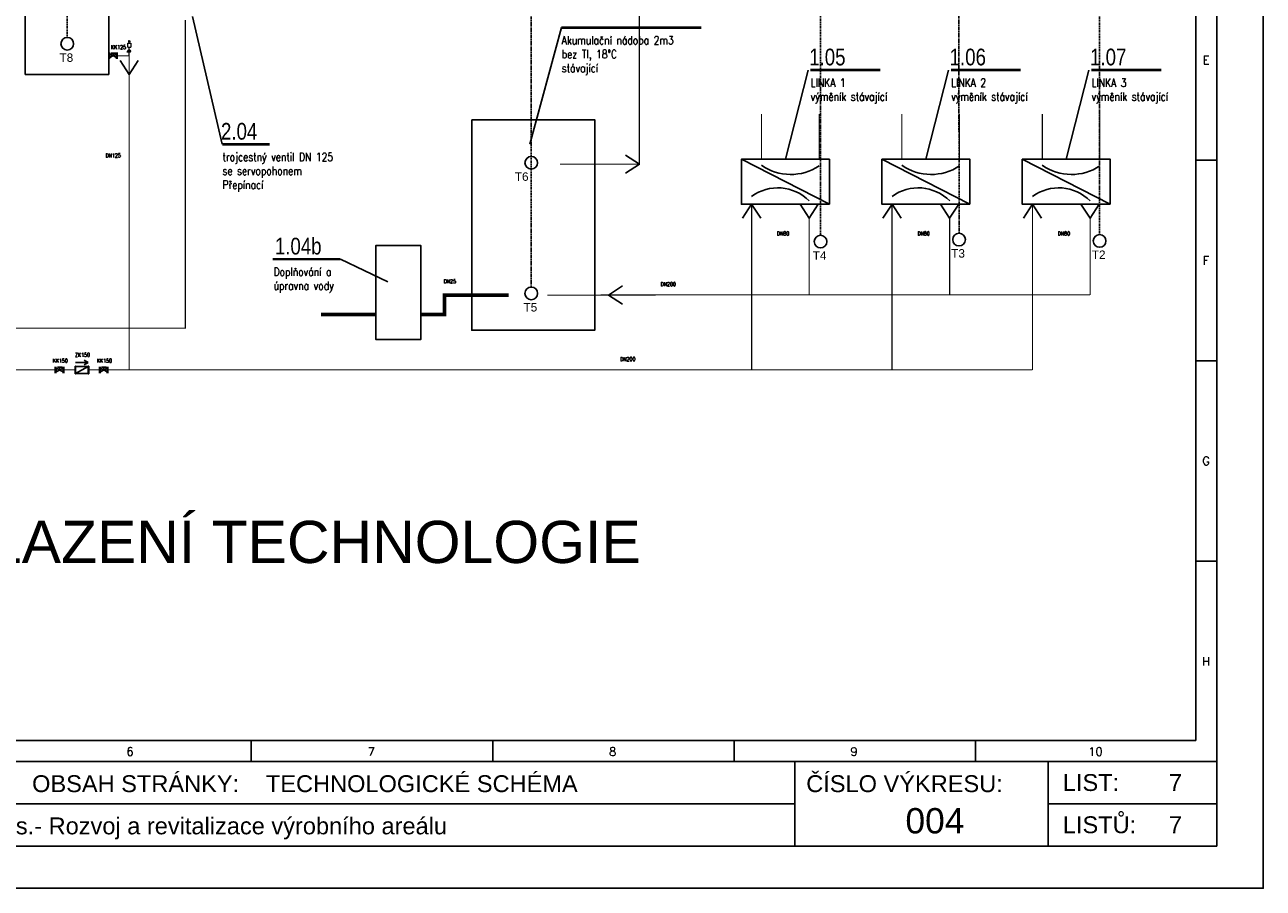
# Model space of a CAD drawing. Header units: millimetres. Extents: x 16 to 2801, y 7797 to 8217.
# Tile 17 of 18: x 2508 to 2801, y 7797 to 8002. Entities that reach past the tile are written whole.
import ezdxf
from ezdxf.enums import TextEntityAlignment as Align

# ---------------------------------------------------------------- set-up
doc = ezdxf.new("R2010")
doc.units = ezdxf.units.MM
for name, pattern in [('ACAD_ISO04W100', [30, 24, -3, 0, -3]), ('DASHED', [19.05, 12.7, -6.35]), ('ČÁRKOVANÁ', [19.05, 12.7, -6.35]), ('ČÁRKOVANÁ2', [0.375, 0.25, -0.125])]:
    doc.linetypes.add(name, pattern=pattern)
for name, color, linetype in [('CH_armatury', 7, 'Continuous'), ('G armatury', 7, 'Continuous'), ('G_armatury', 7, 'Continuous'), ('NEKO_rámeček_razítko', 7, 'Continuous'), ('NWT_UT_POZICE', 32, 'Continuous'), ('NWT_UT_PRIV', 1, 'Continuous'), ('NWT_UT_TEXT', 90, 'Continuous'), ('NWT_UT_ZPÁT', 150, 'DASHED'), ('Přístroje MaR', 1, 'Continuous'), ('UT_SV', 3, 'ACAD_ISO04W100'), ('UT_TEXT', 90, 'Continuous'), ('Výkres', 4, 'Continuous')]:
    doc.layers.add(name, color=color, linetype=linetype)
doc.layers.add('G-TECHOLOGIE', color=6, linetype='Continuous', lineweight=20)
doc.layers.add('NEKO_armatury', color=7, linetype='Continuous', lineweight=25)
doc.layers.add('Výkres netisk', color=7, linetype='Continuous', plot=False)
doc.styles.add('ARIAL', font='arial.ttf', dxfattribs={"width": 0.8})
doc.styles.add('ROMANS', font='romans.shx', dxfattribs={"width": 0.8})
doc.styles.get("Standard").update_dxf_attribs({"font": 'arial.ttf'})

# ---------------------------------------------------------------- blocks, each defined once
blk = doc.blocks.new('A$C00DB090D')
at = {"layer": 'CH_armatury', "color": 0}
for p, q in [((72, 245), (-68, 245)), ((-68, 245), (-68, 235)), ((72, 235), (-68, 235)), ((-63, 235), (-63, 10)), ((67, 235), (-63, 10)), ((53, 235), (-50, 235)), ((67, 235), (67, 10)), ((72, 235), (72, 245)), ((70, 10), (-70, 10)), ((-70, 10), (-70, 0)), ((70, 0), (-70, 0)), ((51, 0), (-51, 0)), ((70, 0), (70, 10))]:
    blk.add_line(p, q, dxfattribs=at)

msp = doc.modelspace()

# ---------------------------------------------------------------- linework, layer by layer
at = {"color": 251, "elevation": 61940.74}
for points in [[(2527.62, 7990.22), (2527.62, 8024.76), (2507.82, 8024.76), (2507.82, 7990.22)], [(2532.17, 7998), (2532.74, 7998)], [(2532.45, 7990.21), (2530.29, 7993.52)], [(2532.45, 7990.21), (2534.61, 7993.52)], [(2527.62, 7990.22), (2507.82, 7990.22)], [(2613.63, 7979.49), (2613.63, 7929.61), (2642.75, 7929.61), (2642.75, 7979.49), (2613.63, 7979.49)], [(2653.34, 7968.97), (2650.03, 7971.12)], [(2653.34, 7968.97), (2650.03, 7966.81)], [(2679.94, 7959.46), (2677.78, 7956.15)], [(2679.94, 7959.46), (2682.1, 7956.15)], [(2693.6, 7956.15), (2691.44, 7959.46)], [(2693.6, 7956.15), (2695.75, 7959.46)], [(2713.21, 7959.46), (2711.06, 7956.15)], [(2713.21, 7959.46), (2715.37, 7956.15)], [(2726.87, 7956.15), (2724.72, 7959.46)], [(2726.87, 7956.15), (2729.03, 7959.46)], [(2746.49, 7959.46), (2744.33, 7956.15)], [(2746.49, 7959.46), (2748.65, 7956.15)], [(2760.15, 7956.15), (2757.99, 7959.46)], [(2760.15, 7956.15), (2762.31, 7959.46)], [(2601.56, 7933.31), (2601.56, 7949.66), (2590.87, 7949.66), (2590.87, 7927.45), (2601.56, 7927.45), (2601.56, 7933.31)], [(2646.05, 7937.95), (2649.35, 7940.11)], [(2646.05, 7937.95), (2649.35, 7935.79)], [(2522.73, 7921.97), (2519.76, 7921.97)], [(2522.73, 7921.97), (2521.74, 7922.51)], [(2522.73, 7921.97), (2521.74, 7921.43)]]:
    msp.add_lwpolyline(points, dxfattribs=at)
at = {"layer": 'G armatury', "color": 251}
for p, q in [((2529.45, 7995.11, 61940.74), (2527.87, 7994.2, 61940.74)), ((2527.87, 7995.11, 61940.74), (2527.87, 7994.2, 61940.74)), ((2527.87, 7995.11, 61940.74), (2529.45, 7994.2, 61940.74)), ((2528.15, 7995.3, 61940.74), (2529.22, 7995.3, 61940.74)), ((2528.66, 7994.65, 61940.74), (2528.66, 7995.3, 61940.74)), ((2529.45, 7995.11, 61940.74), (2529.45, 7994.2, 61940.74)), ((2516.77, 7920.64, 61940.74), (2515.18, 7919.73, 61940.74)), ((2515.18, 7920.64, 61940.74), (2515.18, 7919.73, 61940.74)), ((2515.18, 7920.64, 61940.74), (2516.77, 7919.73, 61940.74)), ((2515.46, 7920.83, 61940.74), (2516.54, 7920.83, 61940.74)), ((2515.97, 7920.19, 61940.74), (2515.97, 7920.83, 61940.74)), ((2516.77, 7920.64, 61940.74), (2516.77, 7919.73, 61940.74)), ((2527.22, 7920.64, 61940.74), (2525.64, 7919.73, 61940.74)), ((2525.64, 7920.64, 61940.74), (2525.64, 7919.73, 61940.74)), ((2525.64, 7920.64, 61940.74), (2527.22, 7919.73, 61940.74)), ((2525.92, 7920.83, 61940.74), (2527, 7920.83, 61940.74)), ((2526.43, 7920.19, 61940.74), (2526.43, 7920.83, 61940.74)), ((2527.22, 7920.64, 61940.74), (2527.22, 7919.73, 61940.74))]:
    msp.add_line(p, q, dxfattribs=at)
at = {"layer": 'G-TECHOLOGIE', "color": 251}
for p, q in [((2507.82, 7993.89, 61940.74), (2507.82, 7995.41, 61940.74)), ((2527.63, 7993.89, 61940.74), (2527.63, 7995.41, 61940.74)), ((2527.63, 7993.89, 61940.74), (2527.63, 7995.41, 61940.74)), ((2527.87, 7993.89, 61940.74), (2527.87, 7995.41, 61940.74)), ((2529.45, 7993.89, 61940.74), (2529.45, 7995.41, 61940.74)), ((2529.45, 7993.89, 61940.74), (2529.45, 7995.41, 61940.74)), ((2529.45, 7993.89, 61940.74), (2529.45, 7995.41, 61940.74)), ((2529.7, 7993.89, 61940.74), (2529.7, 7995.41, 61940.74)), ((2514.94, 7919.43, 61940.74), (2514.94, 7920.95, 61940.74)), ((2514.94, 7919.43, 61940.74), (2514.94, 7920.95, 61940.74)), ((2515.18, 7919.43, 61940.74), (2515.18, 7920.95, 61940.74)), ((2516.77, 7919.43, 61940.74), (2516.77, 7920.95, 61940.74)), ((2516.77, 7919.43, 61940.74), (2516.77, 7920.95, 61940.74)), ((2516.77, 7919.43, 61940.74), (2516.77, 7920.95, 61940.74)), ((2517.01, 7919.43, 61940.74), (2517.01, 7920.95, 61940.74)), ((2525.4, 7919.43, 61940.74), (2525.4, 7920.95, 61940.74)), ((2525.4, 7919.43, 61940.74), (2525.4, 7920.95, 61940.74)), ((2525.64, 7919.43, 61940.74), (2525.64, 7920.95, 61940.74)), ((2527.22, 7919.43, 61940.74), (2527.22, 7920.95, 61940.74)), ((2527.22, 7919.43, 61940.74), (2527.22, 7920.95, 61940.74)), ((2527.22, 7919.43, 61940.74), (2527.22, 7920.95, 61940.74)), ((2527.47, 7919.43, 61940.74), (2527.47, 7920.95, 61940.74))]:
    msp.add_line(p, q, dxfattribs=at)
at = {"layer": 'G_armatury', "color": 251, "lineweight": 20, "ltscale": 1000}
for p, q in [((2532.11, 7996.67, 61940.74), (2532.11, 7997.67, 61940.74)), ((2532.11, 7997.67, 61940.74), (2532.8, 7997.67, 61940.74)), ((2532.11, 7996.67, 61940.74), (2532.11, 7997.67, 61940.74)), ((2532.11, 7997.67, 61940.74), (2532.8, 7997.67, 61940.74)), ((2532.45, 7997.67, 61940.74), (2532.45, 7998.33, 61940.74)), ((2532.45, 7997.67, 61940.74), (2532.45, 7998.33, 61940.74)), ((2532.8, 7997.67, 61940.74), (2532.8, 7996.67, 61940.74)), ((2532.8, 7997.67, 61940.74), (2532.8, 7996.67, 61940.74)), ((2532.78, 7995.71, 61940.74), (2532.04, 7995.71, 61940.74)), ((2532.04, 7995.42, 61940.74), (2532.04, 7995.71, 61940.74)), ((2532.78, 7995.71, 61940.74), (2532.04, 7995.71, 61940.74)), ((2532.04, 7995.42, 61940.74), (2532.04, 7995.71, 61940.74)), ((2532.11, 7996.67, 61940.74), (2532.8, 7996.67, 61940.74)), ((2532.11, 7996.67, 61940.74), (2532.8, 7996.67, 61940.74)), ((2532.45, 7996.04, 61940.74), (2532.45, 7996.67, 61940.74)), ((2532.45, 7996.04, 61940.74), (2532.45, 7996.67, 61940.74)), ((2532.45, 7994.65, 61940.74), (2532.45, 7995.39, 61940.74))]:
    msp.add_line(p, q, dxfattribs=at)
at = {"layer": 'G_armatury', "color": 251}
msp.add_line((2532.45, 7996.04, 61940.74), (2532.45, 7996.1, 61940.74), dxfattribs=at)
msp.add_line((2532.45, 7996.04, 61940.74), (2532.45, 7996.1, 61940.74), dxfattribs=at)
at = {"layer": 'G_armatury', "color": 251, "lineweight": 20, "ltscale": 1000}
msp.add_circle((2532.45, 7995.71, 61940.74), 0.327, dxfattribs=at)
msp.add_circle((2532.45, 7995.71, 61940.74), 0.327, dxfattribs=at)
at = {"layer": 'NEKO_rámeček_razítko', "color": 251, "lineweight": -3}
for p, q in [((2698.38, 7959.46, 61940.74), (2677.54, 7970.13, 61940.74)), ((2731.66, 7959.46, 61940.74), (2710.82, 7970.13, 61940.74)), ((2764.93, 7959.46, 61940.74), (2744.09, 7970.13, 61940.74))]:
    msp.add_line(p, q, dxfattribs=at)
at = {"layer": 'NEKO_rámeček_razítko', "color": 251, "lineweight": -3, "elevation": 61940.74}
for points in [[(2698.38, 7959.46), (2698.38, 7970.13), (2677.54, 7970.13), (2677.54, 7959.46)], [(2731.66, 7959.46), (2731.66, 7970.13), (2710.82, 7970.13), (2710.82, 7959.46)], [(2764.93, 7959.46), (2764.93, 7970.13), (2744.09, 7970.13), (2744.09, 7959.46)]]:
    msp.add_lwpolyline(points, close=True, dxfattribs=at)
at = {"layer": 'NEKO_rámeček_razítko', "color": 251, "lineweight": -3}
for centre, radius, start, end in [((2689.22, 7978.64, 61940.74), 12.12, 235.0046, 303.6471), ((2722.49, 7978.64, 61940.74), 12.12, 235.0046, 303.6471), ((2755.77, 7978.64, 61940.74), 12.12, 235.0046, 303.6471), ((2686.15, 7952.81, 61940.74), 10.54, 45.0508, 126.1539), ((2719.43, 7952.81, 61940.74), 10.54, 45.0508, 126.1539), ((2752.71, 7952.81, 61940.74), 10.54, 45.0508, 126.1539)]:
    msp.add_arc(centre, radius, start, end, dxfattribs=at)
at = {"layer": 'NWT_UT_PRIV', "color": 251, "const_width": 0.264, "elevation": 61940.74}
for points in [[(2529.7, 7994.65), (2532.45, 7994.65), (2532.45, 7920.21)], [(2695.93, 7970.13), (2695.93, 7980.81)], [(2729.21, 7970.13), (2729.21, 7980.81)], [(2762.48, 7970.13), (2762.48, 7980.81)], [(2746.49, 7920.21), (2679.94, 7920.21), (2679.94, 7959.46)], [(2713.21, 7959.46), (2713.21, 7920.21)], [(2746.49, 7959.46), (2746.49, 7920.21)], [(2365.79, 7937.19), (2365.79, 7920.21), (2514.94, 7920.21)], [(2517.01, 7920.21), (2519.63, 7920.21)], [(2522.86, 7920.21), (2525.4, 7920.21)], [(2527.47, 7920.21), (2679.94, 7920.21)]]:
    msp.add_lwpolyline(points, dxfattribs=at)
at = {"layer": 'NWT_UT_TEXT', "color": 251}
for p, q in [((2693.33, 7991.25, 61940.74), (2687.96, 7970.13, 61940.74)), ((2726.61, 7991.25, 61940.74), (2721.24, 7970.13, 61940.74)), ((2759.88, 7991.25, 61940.74), (2754.51, 7970.13, 61940.74)), ((2582.49, 7946.45, 61940.74), (2593.77, 7941.08, 61940.74))]:
    msp.add_line(p, q, dxfattribs=at)
at = {"layer": 'NWT_UT_TEXT', "color": 251, "elevation": 61940.74}
for points in [[(2554.49, 7973.66), (2547.41, 8003.94)], [(2634.87, 8001.31), (2627.36, 7973.73)]]:
    msp.add_lwpolyline(points, dxfattribs=at)
at = {"layer": 'NWT_UT_TEXT', "color": 251, "const_width": 0.626, "elevation": 61940.74}
for points in [[(2634.87, 8001.31), (2668, 8001.31)], [(2693.88, 7991.25), (2710.44, 7991.25)], [(2727.16, 7991.25), (2743.72, 7991.25)], [(2760.43, 7991.25), (2777, 7991.25)], [(2554.49, 7973.66), (2565.75, 7973.66)], [(2566.44, 7946.45), (2582.49, 7946.45)]]:
    msp.add_lwpolyline(points, dxfattribs=at)
at = {"layer": 'NWT_UT_ZPÁT', "color": 251, "ltscale": 0.25, "const_width": 0.264, "elevation": 61940.74}
for points in [[(2641.59, 8044.04), (2653.34, 8044.04), (2653.34, 7968.97), (2634.52, 7968.97)], [(2417.43, 7930.11), (2545.76, 7930.11), (2545.76, 8003.12)], [(2693.6, 7956.15), (2693.6, 7937.99)], [(2726.87, 7956.15), (2726.87, 7937.99)], [(2760.15, 7956.15), (2760.15, 7937.99)], [(2631.54, 7937.92), (2665.18, 7937.99)], [(2665.18, 7937.99), (2760.15, 7937.99)]]:
    msp.add_lwpolyline(points, dxfattribs=at)
at = {"layer": 'NWT_UT_ZPÁT', "color": 251, "const_width": 0.264, "elevation": 61940.74}
for points in [[(2682.27, 7970.13), (2682.27, 7980.81)], [(2715.54, 7970.13), (2715.54, 7980.81)], [(2748.82, 7970.13), (2748.82, 7980.81)]]:
    msp.add_lwpolyline(points, dxfattribs=at)
at = {"layer": 'Přístroje MaR', "linetype": 'ČÁRKOVANÁ2'}
for p, q in [((2627.73, 7939.83, 61940.74), (2627.7, 8182.4, 62252)), ((2696.27, 7952.1, 61940.74), (2696.38, 8182.4, 62252)), ((2729.09, 7952.6, 61940.74), (2729.04, 8182.4, 62252)), ((2762.4, 7952.28, 61940.74), (2762.4, 8182.4, 62252)), ((2517.78, 7998.98, 61940.74), (2517.78, 8088.49, 61940.74))]:
    msp.add_line(p, q, dxfattribs=at)
at = {"layer": 'Přístroje MaR'}
for centre in [(2517.78, 7997.48, 61940.74), (2627.73, 7969.28, 61940.74), (2696.27, 7950.6, 61940.74), (2729.09, 7951.1, 61940.74), (2762.4, 7950.78, 61940.74), (2627.73, 7938.33, 61940.74)]:
    msp.add_circle(centre, 1.5, dxfattribs=at)
at = {"layer": 'UT_SV', "color": 251, "ltscale": 8, "const_width": 0.864, "elevation": 61940.74}
for points in [[(2622.37, 7937.92), (2607.18, 7937.92), (2607.18, 7933.31), (2601.56, 7933.31)], [(2590.87, 7933.31), (2577.9, 7933.31)]]:
    msp.add_lwpolyline(points, dxfattribs=at)
at = {"layer": 'Výkres'}
for p, q in [((2785.18, 8202.4, 62252), (2785.18, 7832.4, 62252)), ((2785.18, 7969.9, 62252), (2790.18, 7969.9, 62252)), ((2785.18, 7922.4, 62252), (2790.18, 7922.4, 62252)), ((2785.18, 7922.4, 62252), (2790.18, 7922.4, 62252)), ((2785.18, 7874.9, 62252), (2790.18, 7874.9, 62252)), ((2785.18, 7832.4, 62252), (2223.18, 7832.4, 62252)), ((2561.38, 7832.4, 62252), (2561.38, 7827.4, 62252)), ((2618.58, 7832.4, 62252), (2618.58, 7827.4, 62252)), ((2675.78, 7832.4, 62252), (2675.78, 7827.4, 62252)), ((2732.98, 7832.4, 62252), (2732.98, 7827.4, 62252)), ((2218.18, 7827.4, 62252), (2790.18, 7827.4, 62252)), ((2690.18, 7807.4, 62252), (2690.18, 7827.4, 62252)), ((2750.18, 7807.4, 62252), (2750.18, 7827.4, 62252)), ((2690.18, 7817.4, 62252), (2446.98, 7817.4, 62252)), ((2750.18, 7817.4, 62252), (2790.18, 7817.43, 62252))]:
    msp.add_line(p, q, dxfattribs=at)
at = {"layer": 'Výkres', "elevation": 62252}
msp.add_lwpolyline([(2790.18, 7807.4), (2218.18, 7807.4), (2218.18, 8207.4), (2790.18, 8207.4), (2790.18, 7807.4)], close=True, dxfattribs=at)
at = {"layer": 'Výkres netisk', "color": 7, "elevation": 62252}
msp.add_lwpolyline([(2207.18, 7797.4), (2801.18, 7797.4), (2801.18, 8217.4), (2207.18, 8217.4)], close=True, dxfattribs=at)

# ---------------------------------------------------------------- block references
at = {"layer": 'NEKO_armatury', "color": 251, "linetype": 'ČÁRKOVANÁ', "xscale": -0.0132, "yscale": 0.0132, "zscale": 0.0132, "rotation": 89.99999999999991}
msp.add_blockref('A$C00DB090D', (2522.86, 7920.21, 61940.74), dxfattribs=at)

# ---------------------------------------------------------------- texts
at = {"layer": 'NWT_UT_POZICE', "color": 251, "style": 'ARIAL', "width": 0.8}
for s, p in [('1.05', (2693.58, 7992.37, 61940.74)), ('1.06', (2726.86, 7992.37, 61940.74)), ('1.07', (2760.14, 7992.37, 61940.74)), ('2.04', (2554.2, 7974.77, 61940.74)), ('1.04b', (2566.96, 7947.56, 61940.74))]:
    msp.add_text(s, height=3.96, rotation=359.9994, dxfattribs=at).set_placement(p)
at = {"layer": 'NWT_UT_TEXT', "color": 251, "char_height": 1.98, "attachment_point": 1, "style": 'ROMANS'}
for s, width, heights, insert, own_width in [('Akumulační nádoba 2m3\\Pbez TI, 18°C\\Pstávající', 2844.1246, [0], (2634.94, 7999.32, 61940.74), 28.4412), ('LINKA 1\\Pvýměník stávající', 2844.1246, [0], (2693.94, 7989.26, 61940.74), 28.4412), ('LINKA 2\\Pvýměník stávající', 2844.1246, [0], (2727.22, 7989.26, 61940.74), 28.4412), ('LINKA 3\\Pvýměník stávající', 2844.1246, [0], (2760.5, 7989.26, 61940.74), 28.4412), ('trojcestný ventil DN 125\\Pse servopohonem\\PPřepínací', 3549.599, [797.13], (2554.56, 7971.67, 61940.74), 35.496), ('Doplňování a úpravna vody', 1626.4858, [0], (2566.66, 7944.45, 61940.74), 16.2649)]:
    msp.add_mtext_dynamic_manual_height_columns(s, width=width, gutter_width=12.5, heights=heights, dxfattribs=dict(at, insert=insert)).dxf.set("width", own_width)
at = {"layer": 'Přístroje MaR'}
for s, p in [('T8', (2515.93, 7993.2, 61940.74)), ('T6', (2623.83, 7965.01, 61940.74)), ('T4', (2694.42, 7946.33, 61940.74)), ('T3', (2727.24, 7946.82, 61940.74)), ('T2', (2760.55, 7946.5, 61940.74)), ('T5', (2625.88, 7934.05, 61940.74))]:
    msp.add_text(s, height=2, dxfattribs=at).set_placement(p)
msp.add_text('ZDROJ TEPLA/CHLAZENÍ TECHNOLOGIE ', height=10, dxfattribs=at).set_placement((2519, 7874.45, 62252), align=Align.CENTER)
at = {"layer": 'UT_TEXT', "color": 251, "char_height": 0.924, "attachment_point": 1, "style": 'ROMANS'}
for s, insert in [('\\pxql;KK125', (2528.11, 7997.15, 61940.74)), ('\\pxql;DN125', (2526.84, 7971.5, 61940.74)), ('\\pxql;DN80', (2685.95, 7953, 61940.74)), ('\\pxql;DN80', (2719.23, 7953, 61940.74)), ('\\pxql;DN80', (2752.5, 7953, 61940.74)), ('\\pxql;DN25', (2606.97, 7941.66, 61940.74)), ('\\pxql;DN200', (2658.38, 7940.99, 61940.74)), ('\\pxql;ZK150', (2519.6, 7924.26, 61940.74)), ('\\pxql;KK150', (2514.32, 7922.86, 61940.74)), ('\\pxql;KK150', (2524.78, 7922.86, 61940.74)), ('\\pxql;DN200', (2648.79, 7923.24, 61940.74))]:
    msp.add_mtext_dynamic_manual_height_columns(s, width=237.6501, gutter_width=12.5, heights=[0], dxfattribs=dict(at, insert=insert)).dxf.set("width", 2.3765)
at = {"layer": 'Výkres', "style": 'ROMANS'}
for s, p in [('E', (2787.62, 7992.64, 62252)), ('F', (2787.62, 7945.14, 62252)), ('G', (2787.62, 7897.64, 62252)), ('H', (2787.62, 7850.14, 62252)), ('6', (2532.63, 7828.78, 62252)), ('7', (2589.83, 7828.78, 62252)), ('8', (2647.03, 7828.78, 62252)), ('9', (2704.23, 7828.78, 62252)), ('10', (2761.43, 7828.78, 62252))]:
    msp.add_text(s, height=2, dxfattribs=at).set_placement(p, align=Align.CENTER)
at = {"layer": 'Výkres'}
for s, p in [('OBSAH STRÁNKY: ', (2509.44, 7820.17, 62252)), ('TECHNOLOGICKÉ SCHÉMA', (2564.84, 7820.17, 62252)), ('ČÍSLO VÝKRESU:', (2692.88, 7820.17, 62252)), ('LIST:', (2753.69, 7820.44, 62252)), ('LISTŮ:', (2753.69, 7810.44, 62252)), ('1CSC a.s.- Rozvoj a revitalizace výrobního areálu', (2484.48, 7810.17, 62252))]:
    msp.add_text(s, height=4, dxfattribs=at).set_placement(p)
for s, height, p in [('7', 4, (2780.38, 7820.44, 62252)), ('004', 6, (2723.38, 7810.39, 62252)), ('7', 4, (2780.38, 7810.44, 62252))]:
    msp.add_text(s, height=height, dxfattribs=at).set_placement(p, align=Align.CENTER)

doc.saveas('drawing.dxf')
